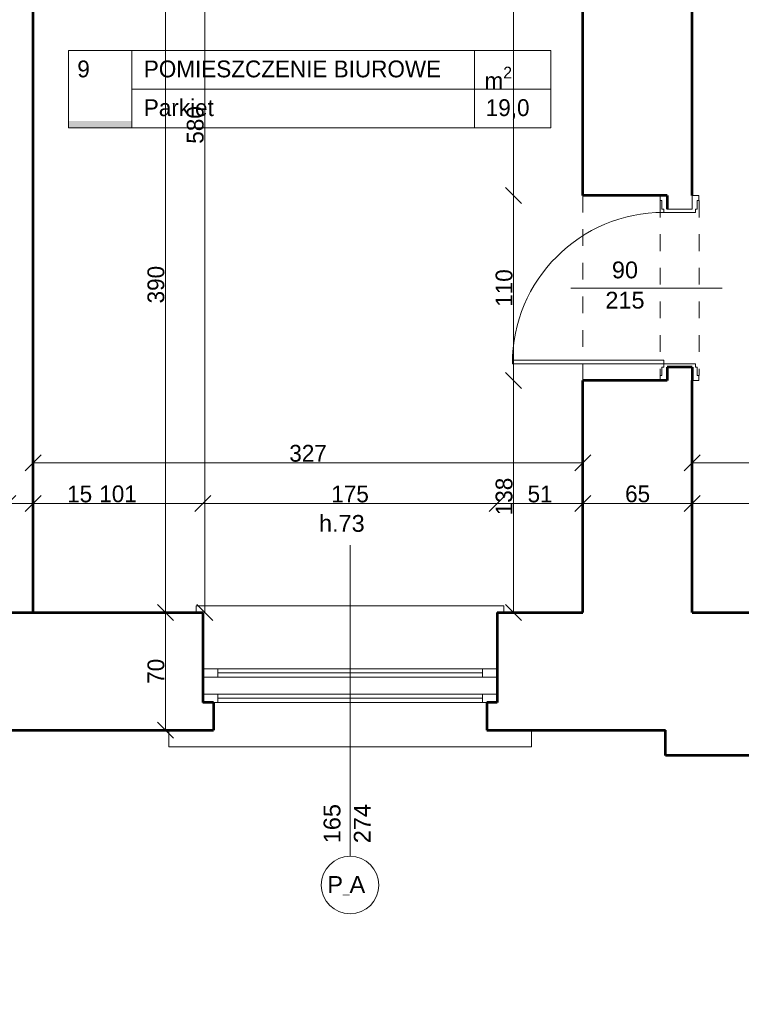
# Model space of a CAD drawing. Header units: inches. Extents: x -21887 to 84279, y -131485 to 67836.
# Tile 24 of 256: x 331 to 4622, y -45290 to -39433. Entities that reach past the tile are written whole.
import ezdxf

# ---------------------------------------------------------------- set-up
doc = ezdxf.new("R2010")
doc.units = ezdxf.units.IN
doc.header["$MEASUREMENT"] = 0
doc.linetypes.add('Dashed copy', pattern=[200, 100, -100])
doc.layers.get('0').update_dxf_attribs({"lineweight": 13})
doc.layers.get('Defpoints').update_dxf_attribs({"lineweight": 13})
for name, color, linetype, lineweight in [('AI_MURY', 7, 'Continuous', 53), ('Dimensioning', 7, 'Continuous', 13), ('DRZWI', 7, 'Continuous', 13), ('dzialowki', 7, 'Continuous', 53), ('OPISY TABELKI', 7, 'Continuous', 13), ('schodzy', 7, 'Continuous', 13)]:
    doc.layers.add(name, color=color, linetype=linetype, lineweight=lineweight)
doc.styles.add('GENERATED_STYLE_7', font='txt')
doc.styles.add('GENERATED_STYLE_8', font='txt')
doc.styles.add('GENERATED_STYLE_9', font='txt')
doc.styles.get("Standard").update_dxf_attribs({"font": 'txt.shx', "bigfont": 'chineset.shx'})
doc.styles.add('Style-Courier New', font='txt')
doc.dimstyles.new('Dimstyle_4', dxfattribs={"dimtxt": 100, "dimasz": 95, "dimexe": 0, "dimexo": 0, "dimgap": 0.09, "dimtad": 1, "dimdec": 0, "dimlfac": 0.1, "dimzin": 0, "dimdsep": 46, "dimlunit": 5, "dimtxsty": 'GENERATED_STYLE_7', "dimblk": 'ARROWHEAD_6', "dimcen": 0.09, "dimclrd": 161, "dimclre": 161, "dimclrt": 7, "dimadec": 0, "dimazin": 0, "dimtfac": 1, "dimtdec": 0, "dimtmove": 0, "dimatfit": 3, "dimfxl": 0, "dimtolj": 1, "dimtzin": 0, "dimarcsym": 0})
doc.dimstyles.new('Dimstyle_5', dxfattribs={"dimtxt": 100, "dimasz": 95, "dimexe": 0.18, "dimexo": 0, "dimgap": 0.09, "dimtad": 1, "dimtih": 1, "dimtoh": 1, "dimdec": 0, "dimlfac": 0.1, "dimzin": 0, "dimdsep": 46, "dimlunit": 5, "dimtxsty": 'GENERATED_STYLE_7', "dimblk": 'ARROWHEAD_6', "dimcen": 0.09, "dimclrd": 161, "dimclre": 161, "dimclrt": 7, "dimadec": 0, "dimazin": 0, "dimtfac": 1, "dimtdec": 0, "dimtmove": 0, "dimatfit": 3, "dimfxl": 0, "dimtolj": 1, "dimtzin": 0, "dimarcsym": 0})
doc.dimstyles.new('Dimstyle_8', dxfattribs={"dimtxt": 100, "dimasz": 95, "dimexe": 0.18, "dimexo": 300, "dimgap": 0.09, "dimtad": 1, "dimtih": 1, "dimtoh": 1, "dimdec": 0, "dimlfac": 0.1, "dimzin": 0, "dimdsep": 46, "dimlunit": 5, "dimtxsty": 'GENERATED_STYLE_7', "dimblk": 'ARROWHEAD_6', "dimcen": 0.09, "dimclrd": 161, "dimclre": 161, "dimclrt": 7, "dimadec": 0, "dimazin": 0, "dimtfac": 1, "dimtdec": 0, "dimtmove": 0, "dimatfit": 3, "dimfxl": 0, "dimtolj": 1, "dimtzin": 0, "dimarcsym": 0})

# ---------------------------------------------------------------- blocks, each defined once
blk = doc.blocks.new('ARROWHEAD_6')
at = {"color": 0, "linetype": 'Continuous'}
for p, q in [((0, 0), (-1, 0)), ((-0.5, -0.5), (0.5, 0.5))]:
    blk.add_line(p, q, dxfattribs=at)
blk = doc.blocks.new('*U206')
at = {"layer": 'Defpoints', "color": 0, "linetype": 'Continuous'}
for p in [(942.2, -37159.3), (1431.3, -37159.3), (775.1, -42959.3)]:
    blk.add_point(p, dxfattribs=at)
at = {"layer": 'Dimensioning', "color": 161, "linetype": 'Continuous', "lineweight": -2}
for p, q in [((1431.1, -37159.3), (1431.3, -37159.3)), ((1431.3, -42864.3), (1431.3, -37254.3)), ((1431.1, -42959.3), (1431.3, -42959.3))]:
    blk.add_line(p, q, dxfattribs=at)
at = {"layer": 'Dimensioning', "color": 161, "linetype": 'Continuous', "lineweight": -2, "xscale": 95, "yscale": 95, "zscale": 95}
for p, rotation in [((1431.3, -37159.3), 90), ((1431.3, -42959.3), 270)]:
    blk.add_blockref('ARROWHEAD_6', p, dxfattribs=dict(at, rotation=rotation))
at = {"layer": 'Dimensioning', "color": 7, "linetype": 'Continuous', "insert": (1375, -40059.3), "char_height": 100, "attachment_point": 5, "rotation": 90, "style": 'GENERATED_STYLE_7'}
blk.add_mtext('580', dxfattribs=at)
blk = doc.blocks.new('*D1940')
at = {"layer": 'Defpoints'}
for p in [(942.2, -37159.3), (1431.3, -37159.3), (1431.3, -40059.3), (775.1, -42959.3)]:
    blk.add_point(p, dxfattribs=at)
at = {"layer": 'Dimensioning', "color": 161, "linetype": 'Continuous'}
blk.add_blockref('*U206', (0, 0), dxfattribs=at)
blk = doc.blocks.new('*U1041')
at = {"layer": 'Defpoints', "color": 0, "linetype": 'Continuous'}
for p in [(4330.5, -42069.3), (10330.5, -42069.3), (10330.5, -42069.3)]:
    blk.add_point(p, dxfattribs=at)
at = {"layer": 'Dimensioning', "color": 161, "linetype": 'Continuous', "lineweight": -2}
for p, q in [((4330.5, -42069.3), (4330.5, -42069.1)), ((4425.5, -42069.3), (10235.5, -42069.3)), ((10330.5, -42069.3), (10330.5, -42069.1))]:
    blk.add_line(p, q, dxfattribs=at)
at = {"layer": 'Dimensioning', "color": 161, "linetype": 'Continuous', "lineweight": -2, "xscale": 95, "yscale": 95, "zscale": 95, "rotation": 180}
blk.add_blockref('ARROWHEAD_6', (4330.5, -42069.3), dxfattribs=at)
at = {"layer": 'Dimensioning', "color": 161, "linetype": 'Continuous', "lineweight": -2, "xscale": 95, "yscale": 95, "zscale": 95}
blk.add_blockref('ARROWHEAD_6', (10330.5, -42069.3), dxfattribs=at)
at = {"layer": 'Dimensioning', "color": 7, "linetype": 'Continuous', "insert": (7330.5, -42013), "char_height": 100, "attachment_point": 5, "style": 'GENERATED_STYLE_7'}
blk.add_mtext('600', dxfattribs=at)
blk = doc.blocks.new('*D1948')
at = {"layer": 'Defpoints'}
for p in [(4330.5, -42069.3), (7330.5, -42069.3), (10330.5, -42069.3), (10330.5, -42069.3)]:
    blk.add_point(p, dxfattribs=at)
at = {"layer": 'Dimensioning', "color": 161, "linetype": 'Continuous'}
blk.add_blockref('*U1041', (0, 0), dxfattribs=at)
blk = doc.blocks.new('*U1042')
at = {"layer": 'Defpoints', "color": 0, "linetype": 'Continuous'}
for p in [(410.5, -42069.3), (3680.5, -42069.3), (3680.5, -42069.3)]:
    blk.add_point(p, dxfattribs=at)
at = {"layer": 'Dimensioning', "color": 161, "linetype": 'Continuous', "lineweight": -2}
for p, q in [((410.5, -42069.3), (410.5, -42069.1)), ((505.5, -42069.3), (3585.5, -42069.3)), ((3680.5, -42069.3), (3680.5, -42069.1))]:
    blk.add_line(p, q, dxfattribs=at)
at = {"layer": 'Dimensioning', "color": 161, "linetype": 'Continuous', "lineweight": -2, "xscale": 95, "yscale": 95, "zscale": 95, "rotation": 180}
blk.add_blockref('ARROWHEAD_6', (410.5, -42069.3), dxfattribs=at)
at = {"layer": 'Dimensioning', "color": 161, "linetype": 'Continuous', "lineweight": -2, "xscale": 95, "yscale": 95, "zscale": 95}
blk.add_blockref('ARROWHEAD_6', (3680.5, -42069.3), dxfattribs=at)
at = {"layer": 'Dimensioning', "color": 7, "linetype": 'Continuous', "insert": (2045.5, -42013), "char_height": 100, "attachment_point": 5, "style": 'GENERATED_STYLE_7'}
blk.add_mtext('327', dxfattribs=at)
blk = doc.blocks.new('*D1949')
at = {"layer": 'Defpoints'}
for p in [(410.5, -42069.3), (2045.5, -42069.3), (3680.5, -42069.3), (3680.5, -42069.3)]:
    blk.add_point(p, dxfattribs=at)
at = {"layer": 'Dimensioning', "color": 161, "linetype": 'Continuous'}
blk.add_blockref('*U1042', (0, 0), dxfattribs=at)
blk = doc.blocks.new('*U1136')
at = {"layer": 'Defpoints', "color": 0, "linetype": 'Continuous'}
for p in [(410.5, -42310.6), (260.5, -42959.3), (410.5, -42959.3)]:
    blk.add_point(p, dxfattribs=at)
at = {"layer": 'Dimensioning', "color": 161, "linetype": 'Continuous', "lineweight": -2}
for p, q in [((165.5, -42310.6), (70.5, -42310.6)), ((260.5, -42310.8), (260.5, -42310.4)), ((260.5, -42310.6), (410.5, -42310.6)), ((410.5, -42310.8), (410.5, -42310.4)), ((505.5, -42310.6), (773.9, -42310.6))]:
    blk.add_line(p, q, dxfattribs=at)
at = {"layer": 'Dimensioning', "color": 161, "linetype": 'Continuous', "lineweight": -2, "xscale": 95, "yscale": 95, "zscale": 95}
blk.add_blockref('ARROWHEAD_6', (260.5, -42310.6), dxfattribs=at)
at = {"layer": 'Dimensioning', "color": 161, "linetype": 'Continuous', "lineweight": -2, "xscale": 95, "yscale": 95, "zscale": 95, "rotation": 180}
blk.add_blockref('ARROWHEAD_6', (410.5, -42310.6), dxfattribs=at)
at = {"layer": 'Dimensioning', "color": 7, "linetype": 'Continuous', "insert": (687.2, -42254.8), "char_height": 100, "attachment_point": 5, "style": 'GENERATED_STYLE_7'}
blk.add_mtext('15', dxfattribs=at)
blk = doc.blocks.new('*D2102')
at = {"layer": 'Defpoints'}
for p in [(410.5, -42310.6), (687.2, -42310.6), (260.5, -42959.3), (410.5, -42959.3)]:
    blk.add_point(p, dxfattribs=at)
at = {"layer": 'Dimensioning', "color": 161, "linetype": 'Continuous'}
blk.add_blockref('*U1136', (0, 0), dxfattribs=at)
blk = doc.blocks.new('*U1137')
at = {"layer": 'Defpoints', "color": 0, "linetype": 'Continuous'}
for p in [(1420.5, -42310.6), (410.5, -42959.3), (1420.5, -43024)]:
    blk.add_point(p, dxfattribs=at)
at = {"layer": 'Dimensioning', "color": 161, "linetype": 'Continuous', "lineweight": -2}
for p, q in [((410.5, -42310.8), (410.5, -42310.4)), ((505.5, -42310.6), (1325.5, -42310.6)), ((1420.5, -42310.8), (1420.5, -42310.4))]:
    blk.add_line(p, q, dxfattribs=at)
at = {"layer": 'Dimensioning', "color": 161, "linetype": 'Continuous', "lineweight": -2, "xscale": 95, "yscale": 95, "zscale": 95, "rotation": 180}
blk.add_blockref('ARROWHEAD_6', (410.5, -42310.6), dxfattribs=at)
at = {"layer": 'Dimensioning', "color": 161, "linetype": 'Continuous', "lineweight": -2, "xscale": 95, "yscale": 95, "zscale": 95}
blk.add_blockref('ARROWHEAD_6', (1420.5, -42310.6), dxfattribs=at)
at = {"layer": 'Dimensioning', "color": 7, "linetype": 'Continuous', "insert": (915.5, -42254.3), "char_height": 100, "attachment_point": 5, "style": 'GENERATED_STYLE_7'}
blk.add_mtext('101', dxfattribs=at)
blk = doc.blocks.new('*D2103')
at = {"layer": 'Defpoints'}
for p in [(915.5, -42310.6), (1420.5, -42310.6), (410.5, -42959.3), (1420.5, -43024)]:
    blk.add_point(p, dxfattribs=at)
at = {"layer": 'Dimensioning', "color": 161, "linetype": 'Continuous'}
blk.add_blockref('*U1137', (0, 0), dxfattribs=at)
blk = doc.blocks.new('*U1138')
at = {"layer": 'Defpoints', "color": 0, "linetype": 'Continuous'}
for p in [(3170.5, -42310.6), (1420.5, -43024), (3170.5, -42994.9)]:
    blk.add_point(p, dxfattribs=at)
at = {"layer": 'Dimensioning', "color": 161, "linetype": 'Continuous', "lineweight": -2}
for p, q in [((1420.5, -42310.8), (1420.5, -42310.4)), ((1515.5, -42310.6), (3075.5, -42310.6)), ((3170.5, -42310.8), (3170.5, -42310.4))]:
    blk.add_line(p, q, dxfattribs=at)
at = {"layer": 'Dimensioning', "color": 161, "linetype": 'Continuous', "lineweight": -2, "xscale": 95, "yscale": 95, "zscale": 95, "rotation": 180}
blk.add_blockref('ARROWHEAD_6', (1420.5, -42310.6), dxfattribs=at)
at = {"layer": 'Dimensioning', "color": 161, "linetype": 'Continuous', "lineweight": -2, "xscale": 95, "yscale": 95, "zscale": 95}
blk.add_blockref('ARROWHEAD_6', (3170.5, -42310.6), dxfattribs=at)
at = {"layer": 'Dimensioning', "color": 7, "linetype": 'Continuous', "insert": (2295.5, -42254.8), "char_height": 100, "attachment_point": 5, "style": 'GENERATED_STYLE_7'}
blk.add_mtext('175', dxfattribs=at)
blk = doc.blocks.new('*D2104')
at = {"layer": 'Defpoints'}
for p in [(2295.5, -42310.6), (3170.5, -42310.6), (1420.5, -43024), (3170.5, -42994.9)]:
    blk.add_point(p, dxfattribs=at)
at = {"layer": 'Dimensioning', "color": 161, "linetype": 'Continuous'}
blk.add_blockref('*U1138', (0, 0), dxfattribs=at)
blk = doc.blocks.new('*U1139')
at = {"layer": 'Defpoints', "color": 0, "linetype": 'Continuous'}
for p in [(3680.5, -42310.6), (3680.5, -42959.3), (3170.5, -42994.9)]:
    blk.add_point(p, dxfattribs=at)
at = {"layer": 'Dimensioning', "color": 161, "linetype": 'Continuous', "lineweight": -2}
for p, q in [((3170.5, -42310.8), (3170.5, -42310.4)), ((3265.5, -42310.6), (3585.5, -42310.6)), ((3680.5, -42310.8), (3680.5, -42310.4))]:
    blk.add_line(p, q, dxfattribs=at)
at = {"layer": 'Dimensioning', "color": 161, "linetype": 'Continuous', "lineweight": -2, "xscale": 95, "yscale": 95, "zscale": 95, "rotation": 180}
blk.add_blockref('ARROWHEAD_6', (3170.5, -42310.6), dxfattribs=at)
at = {"layer": 'Dimensioning', "color": 161, "linetype": 'Continuous', "lineweight": -2, "xscale": 95, "yscale": 95, "zscale": 95}
blk.add_blockref('ARROWHEAD_6', (3680.5, -42310.6), dxfattribs=at)
at = {"layer": 'Dimensioning', "color": 7, "linetype": 'Continuous', "insert": (3425.5, -42254.8), "char_height": 100, "attachment_point": 5, "style": 'GENERATED_STYLE_7'}
blk.add_mtext('51', dxfattribs=at)
blk = doc.blocks.new('*D2105')
at = {"layer": 'Defpoints'}
for p in [(3425.5, -42310.6), (3680.5, -42310.6), (3680.5, -42959.3), (3170.5, -42994.9)]:
    blk.add_point(p, dxfattribs=at)
at = {"layer": 'Dimensioning', "color": 161, "linetype": 'Continuous'}
blk.add_blockref('*U1139', (0, 0), dxfattribs=at)
blk = doc.blocks.new('*U1140')
at = {"layer": 'Defpoints', "color": 0, "linetype": 'Continuous'}
for p in [(4330.5, -42310.6), (3680.5, -42959.3), (4330.5, -42959.3)]:
    blk.add_point(p, dxfattribs=at)
at = {"layer": 'Dimensioning', "color": 161, "linetype": 'Continuous', "lineweight": -2}
for p, q in [((3680.5, -42310.8), (3680.5, -42310.4)), ((3775.5, -42310.6), (4235.5, -42310.6)), ((4330.5, -42310.8), (4330.5, -42310.4))]:
    blk.add_line(p, q, dxfattribs=at)
at = {"layer": 'Dimensioning', "color": 161, "linetype": 'Continuous', "lineweight": -2, "xscale": 95, "yscale": 95, "zscale": 95, "rotation": 180}
blk.add_blockref('ARROWHEAD_6', (3680.5, -42310.6), dxfattribs=at)
at = {"layer": 'Dimensioning', "color": 161, "linetype": 'Continuous', "lineweight": -2, "xscale": 95, "yscale": 95, "zscale": 95}
blk.add_blockref('ARROWHEAD_6', (4330.5, -42310.6), dxfattribs=at)
at = {"layer": 'Dimensioning', "color": 7, "linetype": 'Continuous', "insert": (4005.5, -42254.3), "char_height": 100, "attachment_point": 5, "style": 'GENERATED_STYLE_7'}
blk.add_mtext('65', dxfattribs=at)
blk = doc.blocks.new('*D2106')
at = {"layer": 'Defpoints'}
for p in [(4005.5, -42310.6), (4330.5, -42310.6), (3680.5, -42959.3), (4330.5, -42959.3)]:
    blk.add_point(p, dxfattribs=at)
at = {"layer": 'Dimensioning', "color": 161, "linetype": 'Continuous'}
blk.add_blockref('*U1140', (0, 0), dxfattribs=at)
blk = doc.blocks.new('*U1141')
at = {"layer": 'Defpoints', "color": 0, "linetype": 'Continuous'}
for p in [(6800.5, -42310.6), (4330.5, -42959.3), (6800.5, -42959.3)]:
    blk.add_point(p, dxfattribs=at)
at = {"layer": 'Dimensioning', "color": 161, "linetype": 'Continuous', "lineweight": -2}
for p, q in [((4330.5, -42310.8), (4330.5, -42310.4)), ((4425.5, -42310.6), (6705.5, -42310.6)), ((6800.5, -42310.8), (6800.5, -42310.4))]:
    blk.add_line(p, q, dxfattribs=at)
at = {"layer": 'Dimensioning', "color": 161, "linetype": 'Continuous', "lineweight": -2, "xscale": 95, "yscale": 95, "zscale": 95, "rotation": 180}
blk.add_blockref('ARROWHEAD_6', (4330.5, -42310.6), dxfattribs=at)
at = {"layer": 'Dimensioning', "color": 161, "linetype": 'Continuous', "lineweight": -2, "xscale": 95, "yscale": 95, "zscale": 95}
blk.add_blockref('ARROWHEAD_6', (6800.5, -42310.6), dxfattribs=at)
at = {"layer": 'Dimensioning', "color": 7, "linetype": 'Continuous', "insert": (5565.5, -42255.5), "char_height": 100, "attachment_point": 5, "style": 'GENERATED_STYLE_7'}
blk.add_mtext('247', dxfattribs=at)
blk = doc.blocks.new('*D2107')
at = {"layer": 'Defpoints'}
for p in [(5565.5, -42310.6), (6800.5, -42310.6), (4330.5, -42959.3), (6800.5, -42959.3)]:
    blk.add_point(p, dxfattribs=at)
at = {"layer": 'Dimensioning', "color": 161, "linetype": 'Continuous'}
blk.add_blockref('*U1141', (0, 0), dxfattribs=at)
blk = doc.blocks.new('*U15')
at = {"layer": 'Dimensioning', "color": 161, "linetype": 'Continuous'}
for p, q in [((-17089.5, -46912), (-17089.5, -46724.5)), ((11180.5, -46912), (11180.5, -46724.5)), ((-17164.5, -46818.2), (-17089.5, -46818.2)), ((-17089.5, -46818.2), (11180.5, -46818.2))]:
    blk.add_line(p, q, dxfattribs=at)
at = {"layer": 'Dimensioning', "color": 7, "linetype": 'Continuous'}
for p, q in [((-17039.5, -46768.2), (-17139.5, -46868.2)), ((11230.5, -46768.2), (11130.5, -46868.2))]:
    blk.add_line(p, q, dxfattribs=at)
at = {"layer": 'Dimensioning', "color": 7, "insert": (-3211.6, -46698.2), "char_height": 100, "attachment_point": 1}
blk.add_mtext('\\fCourier New|b0|i0|c238|p54;2\\~827', dxfattribs=at)
blk = doc.blocks.new('*D2568')
at = {"layer": 'Defpoints'}
for p in [(-17089.5, -43809.3), (11180.5, -43809.3), (-2974.2, -46818.2), (11180.5, -46818.2)]:
    blk.add_point(p, dxfattribs=at)
at = {"layer": 'Dimensioning', "color": 161, "linetype": 'Continuous'}
blk.add_blockref('*U15', (0, 0), dxfattribs=at)
blk = doc.blocks.new('*U1372')
at = {"layer": 'Defpoints', "color": 0, "linetype": 'Continuous'}
for p in [(-17089.5, -43809.3), (74550.5, -43809.3), (74550.5, -47818.2)]:
    blk.add_point(p, dxfattribs=at)
at = {"layer": 'Dimensioning', "color": 161, "linetype": 'Continuous', "lineweight": -2}
for p, q in [((-17089.5, -47818.1), (-17089.5, -47818.4)), ((-16994.5, -47818.2), (74455.5, -47818.2)), ((74550.5, -47818.1), (74550.5, -47818.4))]:
    blk.add_line(p, q, dxfattribs=at)
at = {"layer": 'Dimensioning', "color": 161, "linetype": 'Continuous', "lineweight": -2, "xscale": 95, "yscale": 95, "zscale": 95, "rotation": 180}
blk.add_blockref('ARROWHEAD_6', (-17089.5, -47818.2), dxfattribs=at)
at = {"layer": 'Dimensioning', "color": 161, "linetype": 'Continuous', "lineweight": -2, "xscale": 95, "yscale": 95, "zscale": 95}
blk.add_blockref('ARROWHEAD_6', (74550.5, -47818.2), dxfattribs=at)
at = {"layer": 'Dimensioning', "color": 7, "linetype": 'Continuous', "insert": (28730.5, -47761.9), "char_height": 100, "attachment_point": 5, "style": 'GENERATED_STYLE_7'}
blk.add_mtext('9164', dxfattribs=at)
blk = doc.blocks.new('*D2571')
at = {"layer": 'Defpoints'}
for p in [(-17089.5, -43809.3), (74550.5, -43809.3), (28730.5, -47818.2), (74550.5, -47818.2)]:
    blk.add_point(p, dxfattribs=at)
at = {"layer": 'Dimensioning', "color": 161, "linetype": 'Continuous'}
blk.add_blockref('*U1372', (0, 0), dxfattribs=at)
blk = doc.blocks.new('*U846')
at = {"layer": 'Defpoints', "color": 0, "linetype": 'Continuous'}
for p in [(1197.4, -42959.3), (1197.4, -42959.3), (1216.6, -43659.3)]:
    blk.add_point(p, dxfattribs=at)
at = {"layer": 'Dimensioning', "color": 161, "linetype": 'Continuous', "lineweight": -2}
for p, q in [((1197.4, -43564.3), (1197.4, -43054.3)), ((1197.5, -43659.3), (1197.4, -43659.3))]:
    blk.add_line(p, q, dxfattribs=at)
at = {"layer": 'Dimensioning', "color": 161, "linetype": 'Continuous', "lineweight": -2, "xscale": 95, "yscale": 95, "zscale": 95}
for p, rotation in [((1197.4, -42959.3), 90), ((1197.4, -43659.3), 270)]:
    blk.add_blockref('ARROWHEAD_6', p, dxfattribs=dict(at, rotation=rotation))
at = {"layer": 'Dimensioning', "color": 7, "linetype": 'Continuous', "insert": (1141.1, -43309.3), "char_height": 100, "attachment_point": 5, "rotation": 90, "style": 'GENERATED_STYLE_7'}
blk.add_mtext('70', dxfattribs=at)
blk = doc.blocks.new('*D3075')
at = {"layer": 'Defpoints'}
for p in [(1197.4, -42959.3), (1197.4, -42959.3), (1197.4, -43309.3), (1216.6, -43659.3)]:
    blk.add_point(p, dxfattribs=at)
at = {"layer": 'Dimensioning', "color": 161, "linetype": 'Continuous'}
blk.add_blockref('*U846', (0, 0), dxfattribs=at)
blk = doc.blocks.new('*U847')
at = {"layer": 'Defpoints', "color": 0, "linetype": 'Continuous'}
for p in [(410.5, -39059.3), (1197.4, -39059.3), (1197.4, -42959.3)]:
    blk.add_point(p, dxfattribs=at)
at = {"layer": 'Dimensioning', "color": 161, "linetype": 'Continuous', "lineweight": -2}
for p, q in [((1197.2, -39059.3), (1197.4, -39059.3)), ((1197.4, -42864.3), (1197.4, -39154.3))]:
    blk.add_line(p, q, dxfattribs=at)
at = {"layer": 'Dimensioning', "color": 161, "linetype": 'Continuous', "lineweight": -2, "xscale": 95, "yscale": 95, "zscale": 95}
for p, rotation in [((1197.4, -39059.3), 90), ((1197.4, -42959.3), 270)]:
    blk.add_blockref('ARROWHEAD_6', p, dxfattribs=dict(at, rotation=rotation))
at = {"layer": 'Dimensioning', "color": 7, "linetype": 'Continuous', "insert": (1141.1, -41009.3), "char_height": 100, "attachment_point": 5, "rotation": 90, "style": 'GENERATED_STYLE_7'}
blk.add_mtext('390', dxfattribs=at)
blk = doc.blocks.new('*D3076')
at = {"layer": 'Defpoints'}
for p in [(410.5, -39059.3), (1197.4, -39059.3), (1197.4, -41009.3), (1197.4, -42959.3)]:
    blk.add_point(p, dxfattribs=at)
at = {"layer": 'Dimensioning', "color": 161, "linetype": 'Continuous'}
blk.add_blockref('*U847', (0, 0), dxfattribs=at)
blk = doc.blocks.new('*U21')
at = {"layer": 'Dimensioning', "color": 7, "linetype": 'Continuous'}
for p, q in [((-10029.5, -46268.2), (-10129.5, -46368.2)), ((4220.5, -46268.2), (4120.5, -46368.2))]:
    blk.add_line(p, q, dxfattribs=at)
at = {"layer": 'Dimensioning', "color": 161, "linetype": 'Continuous'}
for p, q in [((-10079.5, -46412), (-10079.5, -46224.5)), ((4170.5, -46412), (4170.5, -46224.5)), ((-10079.5, -46318.2), (4170.5, -46318.2))]:
    blk.add_line(p, q, dxfattribs=at)
at = {"layer": 'Dimensioning', "color": 7, "insert": (-3211.6, -46198.2), "char_height": 100, "attachment_point": 1}
blk.add_mtext('\\fCourier New|b0|i0|c238|p54;1\\~425', dxfattribs=at)
blk = doc.blocks.new('*D3444')
at = {"layer": 'Defpoints'}
for p in [(-10079.5, -43809.3), (4170.5, -43809.3), (-2977.2, -49101.4), (4170.5, -49101.4)]:
    blk.add_point(p, dxfattribs=at)
at = {"layer": 'Dimensioning', "color": 161, "linetype": 'Continuous'}
blk.add_blockref('*U21', (0, 0), dxfattribs=at)
blk = doc.blocks.new('*U22')
at = {"layer": 'Dimensioning', "color": 7, "linetype": 'Continuous'}
for p, q in [((4220.5, -46268.2), (4120.5, -46368.2)), ((6220.5, -46268.2), (6120.5, -46368.2))]:
    blk.add_line(p, q, dxfattribs=at)
at = {"layer": 'Dimensioning', "color": 161, "linetype": 'Continuous'}
for p, q in [((4170.5, -46412), (4170.5, -46224.5)), ((6170.5, -46412), (6170.5, -46224.5)), ((4170.5, -46318.2), (6170.5, -46318.2))]:
    blk.add_line(p, q, dxfattribs=at)
at = {"layer": 'Dimensioning', "color": 7, "insert": (5016.2, -46198.2), "char_height": 100, "attachment_point": 1}
blk.add_mtext('\\fCourier New|b0|i0|c238|p54;200', dxfattribs=at)
blk = doc.blocks.new('*D3445')
at = {"layer": 'Defpoints'}
for p in [(4170.5, -43809.3), (6170.5, -43809.3), (5149.4, -63230.6), (6170.5, -63230.6)]:
    blk.add_point(p, dxfattribs=at)
at = {"layer": 'Dimensioning', "color": 161, "linetype": 'Continuous'}
blk.add_blockref('*U22', (0, 0), dxfattribs=at)
blk = doc.blocks.new('*U1753')
at = {"layer": 'Defpoints', "color": 0, "linetype": 'Continuous'}
for p in [(-1204.5, -43759.3), (2295.5, -43759.3), (2295.5, -47318.2)]:
    blk.add_point(p, dxfattribs=at)
at = {"layer": 'Dimensioning', "color": 161, "linetype": 'Continuous', "lineweight": -2}
for p, q in [((-1204.5, -47318.1), (-1204.5, -47318.4)), ((-1109.5, -47318.2), (2200.5, -47318.2)), ((2295.5, -47318.1), (2295.5, -47318.4))]:
    blk.add_line(p, q, dxfattribs=at)
at = {"layer": 'Dimensioning', "color": 161, "linetype": 'Continuous', "lineweight": -2, "xscale": 95, "yscale": 95, "zscale": 95, "rotation": 180}
blk.add_blockref('ARROWHEAD_6', (-1204.5, -47318.2), dxfattribs=at)
at = {"layer": 'Dimensioning', "color": 161, "linetype": 'Continuous', "lineweight": -2, "xscale": 95, "yscale": 95, "zscale": 95}
blk.add_blockref('ARROWHEAD_6', (2295.5, -47318.2), dxfattribs=at)
at = {"layer": 'Dimensioning', "color": 7, "linetype": 'Continuous', "insert": (545.5, -47261.9), "char_height": 100, "attachment_point": 5, "style": 'GENERATED_STYLE_7'}
blk.add_mtext('350', dxfattribs=at)
blk = doc.blocks.new('*D3462')
at = {"layer": 'Defpoints'}
for p in [(-1204.5, -43759.3), (2295.5, -43759.3), (545.5, -47318.2), (2295.5, -47318.2)]:
    blk.add_point(p, dxfattribs=at)
at = {"layer": 'Dimensioning', "color": 161, "linetype": 'Continuous'}
blk.add_blockref('*U1753', (0, 0), dxfattribs=at)
blk = doc.blocks.new('*U1754')
at = {"layer": 'Defpoints', "color": 0, "linetype": 'Continuous'}
for p in [(2295.5, -43759.3), (7675.5, -43859.3), (7675.5, -47318.2)]:
    blk.add_point(p, dxfattribs=at)
at = {"layer": 'Dimensioning', "color": 161, "linetype": 'Continuous', "lineweight": -2}
for p, q in [((2295.5, -47318.1), (2295.5, -47318.4)), ((2390.5, -47318.2), (7580.5, -47318.2)), ((7675.5, -47318.1), (7675.5, -47318.4))]:
    blk.add_line(p, q, dxfattribs=at)
at = {"layer": 'Dimensioning', "color": 161, "linetype": 'Continuous', "lineweight": -2, "xscale": 95, "yscale": 95, "zscale": 95, "rotation": 180}
blk.add_blockref('ARROWHEAD_6', (2295.5, -47318.2), dxfattribs=at)
at = {"layer": 'Dimensioning', "color": 161, "linetype": 'Continuous', "lineweight": -2, "xscale": 95, "yscale": 95, "zscale": 95}
blk.add_blockref('ARROWHEAD_6', (7675.5, -47318.2), dxfattribs=at)
at = {"layer": 'Dimensioning', "color": 7, "linetype": 'Continuous', "insert": (4985.5, -47261.9), "char_height": 100, "attachment_point": 5, "style": 'GENERATED_STYLE_7'}
blk.add_mtext('538', dxfattribs=at)
blk = doc.blocks.new('*D3463')
at = {"layer": 'Defpoints'}
for p in [(2295.5, -43759.3), (7675.5, -43859.3), (4985.5, -47318.2), (7675.5, -47318.2)]:
    blk.add_point(p, dxfattribs=at)
at = {"layer": 'Dimensioning', "color": 161, "linetype": 'Continuous'}
blk.add_blockref('*U1754', (0, 0), dxfattribs=at)
blk = doc.blocks.new('*U921')
at = {"layer": 'Defpoints', "color": 0, "linetype": 'Continuous'}
for p in [(3267.9, -41579.3), (3680.5, -41579.3), (3267.9, -42959.3)]:
    blk.add_point(p, dxfattribs=at)
at = {"layer": 'Dimensioning', "color": 161, "linetype": 'Continuous', "lineweight": -2}
for p, q in [((3268.1, -41579.3), (3267.9, -41579.3)), ((3267.9, -42864.3), (3267.9, -41674.3))]:
    blk.add_line(p, q, dxfattribs=at)
at = {"layer": 'Dimensioning', "color": 161, "linetype": 'Continuous', "lineweight": -2, "xscale": 95, "yscale": 95, "zscale": 95}
for p, rotation in [((3267.9, -41579.3), 90), ((3267.9, -42959.3), 270)]:
    blk.add_blockref('ARROWHEAD_6', p, dxfattribs=dict(at, rotation=rotation))
at = {"layer": 'Dimensioning', "color": 7, "linetype": 'Continuous', "insert": (3211.6, -42269.3), "char_height": 100, "attachment_point": 5, "rotation": 90, "style": 'GENERATED_STYLE_7'}
blk.add_mtext('138', dxfattribs=at)
blk = doc.blocks.new('*D3480')
at = {"layer": 'Defpoints'}
for p in [(3267.9, -41579.3), (3680.5, -41579.3), (3267.9, -42269.3), (3267.9, -42959.3)]:
    blk.add_point(p, dxfattribs=at)
at = {"layer": 'Dimensioning', "color": 161, "linetype": 'Continuous'}
blk.add_blockref('*U921', (0, 0), dxfattribs=at)
blk = doc.blocks.new('*U922')
at = {"layer": 'Defpoints', "color": 0, "linetype": 'Continuous'}
for p in [(3267.9, -40479.3), (3680.5, -40479.3), (3680.5, -41579.3)]:
    blk.add_point(p, dxfattribs=at)
at = {"layer": 'Dimensioning', "color": 161, "linetype": 'Continuous', "lineweight": -2}
for p, q in [((3268.1, -40479.3), (3267.9, -40479.3)), ((3267.9, -41484.3), (3267.9, -40574.3)), ((3268.1, -41579.3), (3267.9, -41579.3))]:
    blk.add_line(p, q, dxfattribs=at)
at = {"layer": 'Dimensioning', "color": 161, "linetype": 'Continuous', "lineweight": -2, "xscale": 95, "yscale": 95, "zscale": 95}
for p, rotation in [((3267.9, -40479.3), 90), ((3267.9, -41579.3), 270)]:
    blk.add_blockref('ARROWHEAD_6', p, dxfattribs=dict(at, rotation=rotation))
at = {"layer": 'Dimensioning', "color": 7, "linetype": 'Continuous', "insert": (3211.6, -41029.3), "char_height": 100, "attachment_point": 5, "rotation": 90, "style": 'GENERATED_STYLE_7'}
blk.add_mtext('110', dxfattribs=at)
blk = doc.blocks.new('*D3481')
at = {"layer": 'Defpoints'}
for p in [(3267.9, -40479.3), (3680.5, -40479.3), (3267.9, -41029.3), (3680.5, -41579.3)]:
    blk.add_point(p, dxfattribs=at)
at = {"layer": 'Dimensioning', "color": 161, "linetype": 'Continuous'}
blk.add_blockref('*U922', (0, 0), dxfattribs=at)
blk = doc.blocks.new('*U923')
at = {"layer": 'Defpoints', "color": 0, "linetype": 'Continuous'}
for p in [(3267.9, -37159.3), (3680.5, -37159.3), (3680.5, -40479.3)]:
    blk.add_point(p, dxfattribs=at)
at = {"layer": 'Dimensioning', "color": 161, "linetype": 'Continuous', "lineweight": -2}
for p, q in [((3268.1, -37159.3), (3267.9, -37159.3)), ((3267.9, -40384.3), (3267.9, -37254.3)), ((3268.1, -40479.3), (3267.9, -40479.3))]:
    blk.add_line(p, q, dxfattribs=at)
at = {"layer": 'Dimensioning', "color": 161, "linetype": 'Continuous', "lineweight": -2, "xscale": 95, "yscale": 95, "zscale": 95}
for p, rotation in [((3267.9, -37159.3), 90), ((3267.9, -40479.3), 270)]:
    blk.add_blockref('ARROWHEAD_6', p, dxfattribs=dict(at, rotation=rotation))
at = {"layer": 'Dimensioning', "color": 7, "linetype": 'Continuous', "insert": (3211.6, -38819.3), "char_height": 100, "attachment_point": 5, "rotation": 90, "style": 'GENERATED_STYLE_7'}
blk.add_mtext('332', dxfattribs=at)
blk = doc.blocks.new('*D3482')
at = {"layer": 'Defpoints'}
for p in [(3267.9, -37159.3), (3680.5, -37159.3), (3267.9, -38819.3), (3680.5, -40479.3)]:
    blk.add_point(p, dxfattribs=at)
at = {"layer": 'Dimensioning', "color": 161, "linetype": 'Continuous'}
blk.add_blockref('*U923', (0, 0), dxfattribs=at)

msp = doc.modelspace()

# ---------------------------------------------------------------- hatches: boundary and pattern name
at = {"layer": 'OPISY TABELKI', "extrusion": (0, 0, -1)}
msp.add_hatch(color=7, dxfattribs=at).paths.add_polyline_path([(-996.9, -40077.4), (-996.9, -40035.3), (-620.4, -40035.3), (-620.4, -40077.4)], flags=16)

# ---------------------------------------------------------------- linework, layer by layer
at = {"layer": 'AI_MURY', "color": 7, "linetype": 'Continuous'}
for p, q in [((4330.5, -40479.3), (4330.5, -35794.3)), ((3680.5, -40479.3), (3680.5, -37159.3)), ((4180.5, -40479.3), (3680.5, -40479.3)), ((4180.5, -40479.3), (4180.5, -40559.3)), ((4180.5, -41499.3), (4180.5, -41579.3)), ((4330.5, -41499.3), (4180.5, -41499.3)), ((4330.5, -41499.3), (4330.5, -41579.3)), ((3680.5, -42959.3), (3680.5, -41579.3)), ((4180.5, -41579.3), (3680.5, -41579.3)), ((4330.5, -42959.3), (4330.5, -41579.3)), ((-329.5, -42959.3), (1420.5, -42959.3)), ((1420.5, -42959.3), (1420.5, -43494.3)), ((3170.5, -42959.3), (3680.5, -42959.3)), ((3170.5, -42959.3), (3170.5, -43494.3)), ((4330.5, -42959.3), (6800.5, -42959.3)), ((1483, -43494.3), (1420.5, -43494.3)), ((1483, -43494.3), (1483, -43659.3)), ((3170.5, -43494.3), (3108, -43494.3)), ((3108, -43494.3), (3108, -43659.3)), ((-392, -43659.3), (1483, -43659.3)), ((3108, -43659.3), (4170.5, -43659.3)), ((4170.5, -43809.3), (4170.5, -43659.3)), ((6170.5, -43809.3), (4170.5, -43809.3))]:
    msp.add_line(p, q, dxfattribs=at)
at = {"layer": 'DRZWI', "color": 5, "linetype": 'Continuous'}
for p, q in [((3260.5, -41459.3), (3260.5, -41479.3)), ((4140.5, -41579.3), (4180.5, -41579.3))]:
    msp.add_line(p, q, dxfattribs=at)
at = {"layer": 'DRZWI', "color": 220, "linetype": 'Continuous'}
for p, q in [((2295.5, -44409.7), (2295.5, -42558.9)), ((3083, -43294.3), (1508, -43294.3)), ((3083, -43319.3), (1508, -43319.3)), ((3083, -43344.3), (1508, -43344.3)), ((3083, -43444.3), (1508, -43444.3)), ((3083, -43469.3), (1508, -43469.3)), ((3083, -43494.3), (1508, -43494.3))]:
    msp.add_line(p, q, dxfattribs=at)
at = {"layer": 'DRZWI', "color": 251, "linetype": 'Continuous'}
for p, q in [((3210.5, -42919.3), (1380.5, -42919.3)), ((3374.4, -43759.3), (1216.6, -43759.3))]:
    msp.add_line(p, q, dxfattribs=at)
at = {"layer": 'DRZWI', "color": 220, "linetype": 'Continuous'}
msp.add_circle((2295.6, -44581), 171.3, dxfattribs=at)
at = {"layer": 'dzialowki', "color": 12, "linetype": 'Continuous'}
msp.add_line((410.5, -42959.3), (410.5, -38979.3), dxfattribs=at)
at = {"layer": 'OPISY TABELKI', "color": 7, "linetype": 'Continuous'}
for p, q in [((620.4, -39616.7), (620.4, -40077.4)), ((620.4, -39616.7), (3490.2, -39616.7)), ((996.9, -39616.7), (996.9, -40077.4)), ((3036.1, -39616.7), (3036.1, -40077.4)), ((3490.2, -39616.7), (3490.2, -40077.4)), ((996.9, -39847), (3490.2, -39847)), ((620.4, -40077.4), (3490.2, -40077.4))]:
    msp.add_line(p, q, dxfattribs=at)
at = {"layer": 'schodzy', "color": 7, "linetype": 'Dashed copy'}
msp.add_line((3680.5, -40479.3), (3680.5, -41579.3), dxfattribs=at)
at = {"layer": 'schodzy', "color": 5, "linetype": 'Continuous'}
for p, q in [((4140.5, -40509.3), (4140.5, -40479.3)), ((4140.5, -40479.3), (4180.5, -40479.3)), ((4140.5, -40509.3), (4150.5, -40509.3)), ((4150.5, -40559.3), (4150.5, -40509.3)), ((4370.5, -40479.3), (4330.5, -40479.3)), ((4360.5, -40559.3), (4360.5, -40509.3)), ((4370.5, -40509.3), (4360.5, -40509.3)), ((4370.5, -40509.3), (4370.5, -40479.3)), ((4150.5, -40559.3), (4160.5, -40559.3)), ((4160.5, -40559.3), (4160.5, -40579.3)), ((4160.5, -40579.3), (4350.5, -40579.3)), ((4350.5, -40559.3), (4350.5, -40579.3)), ((4360.5, -40559.3), (4350.5, -40559.3)), ((4509.2, -41029.3), (3609.2, -41029.3)), ((3260.5, -41459.3), (4160.5, -41459.3)), ((4160.5, -41459.3), (4160.5, -41479.3)), ((3260.5, -41479.3), (4160.5, -41479.3)), ((4150.5, -41499.3), (4160.5, -41499.3)), ((4150.5, -41499.3), (4150.5, -41549.3)), ((4160.5, -41479.3), (4350.5, -41479.3)), ((4160.5, -41499.3), (4160.5, -41479.3)), ((4350.5, -41499.3), (4350.5, -41479.3)), ((4360.5, -41499.3), (4350.5, -41499.3)), ((4360.5, -41499.3), (4360.5, -41549.3)), ((4140.5, -41549.3), (4150.5, -41549.3)), ((4140.5, -41549.3), (4140.5, -41579.3)), ((4370.5, -41579.3), (4330.5, -41579.3)), ((4370.5, -41549.3), (4360.5, -41549.3)), ((4370.5, -41549.3), (4370.5, -41579.3))]:
    msp.add_line(p, q, dxfattribs=at)
at = {"layer": 'schodzy', "color": 5, "linetype": 'Dashed copy'}
for p, q in [((4140.5, -40509.3), (4140.5, -41549.3)), ((4370.7, -40509.3), (4370.7, -41549.3))]:
    msp.add_line(p, q, dxfattribs=at)
at = {"layer": 'schodzy', "color": 7, "linetype": 'Continuous'}
for p, q in [((4330.5, -40479.3), (4330.5, -40559.3)), ((4330.5, -40559.3), (4180.5, -40559.3))]:
    msp.add_line(p, q, dxfattribs=at)
at = {"layer": 'schodzy', "color": 251, "linetype": 'Continuous'}
for p, q in [((1380.5, -42959.3), (1380.5, -42919.3)), ((3210.5, -42959.3), (3210.5, -42919.3)), ((1216.6, -43759.3), (1216.6, -43659.3)), ((3374.4, -43759.3), (3374.4, -43659.3))]:
    msp.add_line(p, q, dxfattribs=at)
at = {"layer": 'schodzy', "color": 220, "linetype": 'Continuous'}
for p, q in [((1508, -43294.3), (1420.5, -43294.3)), ((1508, -43294.3), (1508, -43344.3)), ((3083, -43294.3), (3170.5, -43294.3)), ((3083, -43294.3), (3083, -43344.3)), ((1508, -43344.3), (1420.5, -43344.3)), ((3083, -43344.3), (3170.5, -43344.3)), ((1508, -43444.3), (1420.5, -43444.3)), ((1508, -43444.3), (1508, -43494.3)), ((3083, -43444.3), (3170.5, -43444.3)), ((3083, -43444.3), (3083, -43494.3)), ((1508, -43494.3), (1483, -43494.3)), ((3083, -43494.3), (3108, -43494.3))]:
    msp.add_line(p, q, dxfattribs=at)
at = {"layer": 'schodzy', "color": 7, "linetype": 'Continuous'}
msp.add_arc((4160.5, -41479.3), 900, 90, 180, dxfattribs=at)

# ---------------------------------------------------------------- texts
at = {"layer": 'DRZWI', "color": 220, "char_height": 100, "attachment_point": 1, "style": 'GENERATED_STYLE_7'}
for s, insert, width in [('\\fArial|b0|i0|c238|p39;h.73', (2110.5, -42379.3), 460.863), ('\\fArial|b0|i0|c238|p39;P\\H50.000000;_\\H100.000000;A', (2160.2, -44527.4), 460.117)]:
    msp.add_mtext(s, dxfattribs=dict(at, insert=insert, width=width))
at = {"layer": 'DRZWI', "color": 220, "insert": (2137.9, -44331.8), "char_height": 100, "width": 355.178, "attachment_point": 1, "rotation": 90, "line_spacing_factor": 1.079079, "style": 'GENERATED_STYLE_7'}
msp.add_mtext('\\fArial|b0|i0|c238|p39;165\\P274', dxfattribs=at)
at = {"layer": 'OPISY TABELKI', "color": 7, "char_height": 100, "attachment_point": 1}
for s, insert, width, style in [('9', (673.1, -39676.1), 323.775, 'GENERATED_STYLE_8'), ('POMIESZCZENIE BIUROWE       ', (1068.7, -39676.1), 2409.415, 'GENERATED_STYLE_9'), ('\\A1;m\\H70.000000;\\S2^  ;', (3095, -39712.8), 323.775, 'GENERATED_STYLE_9'), ('Parkiet        ', (1068.7, -39906.5), 2409.415, 'GENERATED_STYLE_9'), (' 19,0            ', (3065.2, -39906.5), 424.969, 'GENERATED_STYLE_9')]:
    msp.add_mtext(s, dxfattribs=dict(at, insert=insert, width=width, style=style))
at = {"layer": 'schodzy', "color": 5, "insert": (3930.2, -40871.7), "char_height": 100, "width": 704.483, "attachment_point": 2, "line_spacing_factor": 1.079165, "style": 'GENERATED_STYLE_7'}
msp.add_mtext('\\fArial|b0|i0|c238|p39;90\\P215', dxfattribs=at)

# ---------------------------------------------------------------- dimensions: what is measured, and where the dimension line sits
at = {"layer": 'Dimensioning', "color": 161, "linetype": 'Continuous'}
for base, p1, p2, picture, middle in [((1431.3, -37159.3), (775.1, -42959.3), (942.2, -37159.3), '*D1940', (1431.3, -40059.3)), ((3267.9, -37159.3), (3680.5, -40479.3), (3680.5, -37159.3), '*D3482', (3267.9, -38819.3)), ((1197.4, -39059.3), (1197.4, -42959.3), (410.5, -39059.3), '*D3076', (1197.4, -41009.3)), ((3267.9, -40479.3), (3680.5, -41579.3), (3680.5, -40479.3), '*D3481', (3267.9, -41029.3)), ((3267.9, -41579.3), (3267.9, -42959.3), (3680.5, -41579.3), '*D3480', (3267.9, -42269.3)), ((1197.4, -42959.3), (1216.6, -43659.3), (1197.4, -42959.3), '*D3075', (1197.4, -43309.3))]:
    dim = msp.add_linear_dim(base=base, p1=p1, p2=p2, angle=90, dimstyle='Dimstyle_4', override={"dimtxsty": 'Style-Courier New', "dimclrd": 0, "dimclre": 161, "dimlwe": 0}, dxfattribs=at)
    dim.commit()
    dim.dimension.update_dxf_attribs({"geometry": picture, "text_midpoint": middle, "dimtype": 128})
for base, p1, p2, dimstyle, picture, middle in [((3680.5, -42069.3), (410.5, -42069.3), (3680.5, -42069.3), 'Dimstyle_5', '*D1949', (2045.5, -42069.3)), ((10330.5, -42069.3), (4330.5, -42069.3), (10330.5, -42069.3), 'Dimstyle_5', '*D1948', (7330.5, -42069.3)), ((410.5, -42310.6), (260.5, -42959.3), (410.5, -42959.3), 'Dimstyle_5', '*D2102', (687.2, -42310.6)), ((1420.5, -42310.6), (410.5, -42959.3), (1420.5, -43024), 'Dimstyle_5', '*D2103', (915.5, -42310.6)), ((3170.5, -42310.6), (1420.5, -43024), (3170.5, -42994.9), 'Dimstyle_5', '*D2104', (2295.5, -42310.6)), ((3680.5, -42310.6), (3170.5, -42994.9), (3680.5, -42959.3), 'Dimstyle_5', '*D2105', (3425.5, -42310.6)), ((4330.5, -42310.6), (3680.5, -42959.3), (4330.5, -42959.3), 'Dimstyle_5', '*D2106', (4005.5, -42310.6)), ((6800.5, -42310.6), (4330.5, -42959.3), (6800.5, -42959.3), 'Dimstyle_5', '*D2107', (5565.5, -42310.6)), ((2295.5, -47318.2), (-1204.5, -43759.3), (2295.5, -43759.3), 'Dimstyle_5', '*D3462', (545.5, -47318.2)), ((7675.5, -47318.2), (2295.5, -43759.3), (7675.5, -43859.3), 'Dimstyle_5', '*D3463', (4985.5, -47318.2)), ((11180.5, -46818.2), (-17089.5, -43809.3), (11180.5, -43809.3), 'Dimstyle_8', '*D2568', (-2974.2, -46818.2)), ((74550.5, -47818.2), (-17089.5, -43809.3), (74550.5, -43809.3), 'Dimstyle_5', '*D2571', (28730.5, -47818.2)), ((4170.5, -49101.4), (-10079.5, -43809.3), (4170.5, -43809.3), 'Dimstyle_8', '*D3444', (-2977.2, -49101.4)), ((6170.5, -63230.6), (4170.5, -43809.3), (6170.5, -43809.3), 'Dimstyle_8', '*D3445', (5149.4, -63230.6))]:
    dim = msp.add_linear_dim(base=base, p1=p1, p2=p2, dimstyle=dimstyle, override={"dimtxsty": 'Style-Courier New', "dimclrd": 0, "dimclre": 161, "dimlwe": 0}, dxfattribs=at)
    dim.commit()
    dim.dimension.update_dxf_attribs({"geometry": picture, "text_midpoint": middle, "dimtype": 128})

doc.saveas('drawing.dxf')
